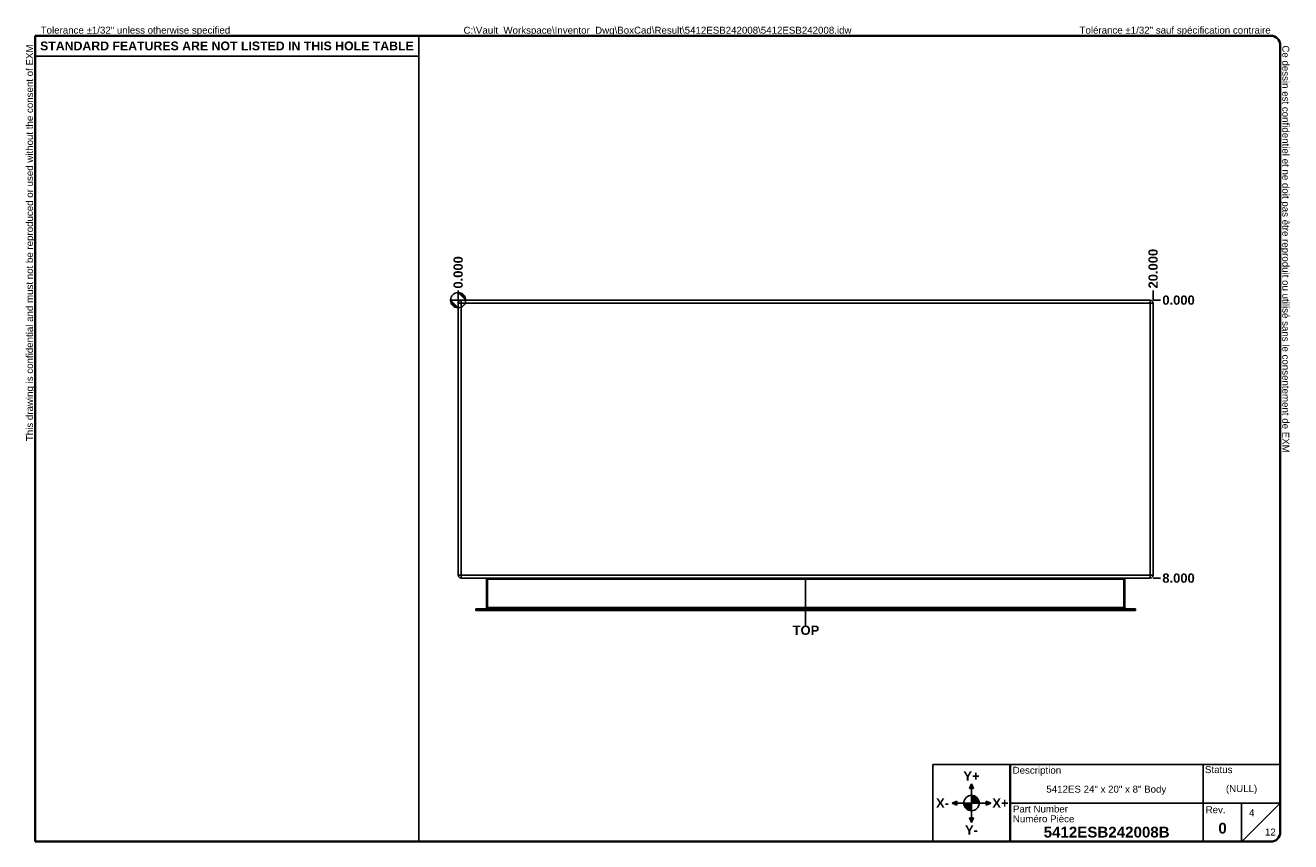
# Model space of a CAD drawing. Header units: inches. Extents: x 0.7 to 37.1, y 0.6 to 24.1.
import ezdxf

# ---------------------------------------------------------------- set-up
doc = ezdxf.new("R2010")
doc.units = ezdxf.units.IN
doc.header["$LTSCALE"] = 2.222222
doc.header["$MEASUREMENT"] = 0
doc.layers.get('0').update_dxf_attribs({"lineweight": 25})
for name, color, linetype, lineweight in [('Dimensions(ANSI)', 7, 'Continuous', 25), ('Sketch Geometry(ANSI)', 7, 'Continuous', 25), ('Symbols(ANSI)', 7, 'Continuous', 25), ('Visible Edges(ANSI)', 7, 'Continuous', 25), ('Visible Tangent Edges(ANSI)', 7, 'Continuous', 25)]:
    doc.layers.add(name, color=color, linetype=linetype, lineweight=lineweight)
doc.layers.add('Hatch', color=179, linetype='Continuous', lineweight=9, true_color=0x1e1e47)
doc.styles.add('Current-ANSI', font='arial.ttf')
doc.styles.add('Dimension-ANSI', font='arialbd.ttf')
doc.styles.add('Text Style44', font='arialbd.ttf')
doc.dimstyles.new('INCH-ANSI', dxfattribs={"dimscale": 2.222222, "dimtxt": 0.12, "dimasz": 0.098425, "dimexe": 0.04, "dimexo": 0.04, "dimgap": 0.031496, "dimtad": 0, "dimtih": 1, "dimtoh": 1, "dimdec": 3, "dimrnd": 1e-08, "dimzin": 0, "dimdsep": 46, "dimtxsty": 'Dimension-ANSI', "dimcen": 0.09, "dimdle": 0.312, "dimclrd": 179, "dimclre": 179, "dimclrt": 7, "dimadec": 1, "dimazin": 0, "dimtfac": 1, "dimtdec": 3, "dimtofl": 0, "dimtmove": 0, "dimatfit": 3, "dimfxl": 1, "dimtolj": 1, "dimtzin": 4, "dimlwd": 25, "dimlwe": 25, "dimarcsym": 0})
doc.dimstyles.new('INCH-ANSI-VERTICAL', dxfattribs={"dimscale": 2.222222, "dimtxt": 0.12, "dimasz": 0.098425, "dimexe": 0.04, "dimexo": 0.04, "dimgap": 0.031496, "dimtad": 0, "dimtih": 1, "dimtoh": 1, "dimdec": 3, "dimrnd": 1e-08, "dimzin": 0, "dimdsep": 46, "dimtxsty": 'Dimension-ANSI', "dimcen": 0.09, "dimdle": 0.312, "dimclrd": 179, "dimclre": 179, "dimclrt": 7, "dimadec": 1, "dimazin": 0, "dimtfac": 1, "dimtdec": 3, "dimtofl": 0, "dimtmove": 0, "dimatfit": 3, "dimfxl": 1, "dimtolj": 1, "dimtzin": 4, "dimlwd": 25, "dimlwe": 25, "dimarcsym": 0})

# ---------------------------------------------------------------- blocks, each defined once
blk = doc.blocks.new('Origin Indicator Symbol1')
at = {"layer": 'Dimensions(ANSI)'}
h = blk.add_hatch(color=7, dxfattribs=at)
edge = h.paths.add_edge_path(flags=0)
edge.add_line((5.916, 7.169), (5.818, 7.267))
edge.add_arc((5.916, 7.267), 0.0984, 180, 270)
h = blk.add_hatch(color=7, dxfattribs=at)
edge = h.paths.add_edge_path(flags=0)
edge.add_line((5.916, 7.365), (6.015, 7.267))
edge.add_arc((5.916, 7.267), 0.0984, 0, 90)
at = {"layer": 'Dimensions(ANSI)', "color": 7, "linetype": 'Continuous'}
for p, q in [((5.916, 7.169), (5.818, 7.267)), ((5.916, 7.365), (6.015, 7.267))]:
    blk.add_line(p, q, dxfattribs=at)
at = {"layer": 'Dimensions(ANSI)', "color": 7, "linetype": 'Continuous', "flags": 128}
for points in [[(5.916, 7.267), (5.916, 7.169), (5.818, 7.267), (5.916, 7.267)], [(5.916, 7.267), (5.818, 7.267), (5.916, 7.267), (5.916, 7.267)], [(5.916, 7.267), (6.015, 7.267), (5.916, 7.365), (5.916, 7.267)], [(5.916, 7.267), (5.916, 7.365), (5.916, 7.169), (5.916, 7.267)]]:
    blk.add_lwpolyline(points, dxfattribs=at)
at = {"layer": 'Dimensions(ANSI)', "color": 7, "linetype": 'Continuous'}
blk.add_circle((5.916, 7.267), 0.0984, dxfattribs=at)
for start, end in [(180, 270), (0, 90)]:
    blk.add_arc((5.916, 7.267), 0.0984, start, end, dxfattribs=at)
at = {"layer": 'Dimensions(ANSI)', "color": 7}
for points in [[(5.916, 7.267), (5.916, 7.169), (5.818, 7.267), (5.916, 7.267)], [(5.916, 7.267), (5.818, 7.267), (5.916, 7.267)], [(5.916, 7.267), (6.015, 7.267), (5.916, 7.365), (5.916, 7.267)], [(5.916, 7.267), (5.916, 7.365), (5.916, 7.169), (5.916, 7.267)]]:
    blk.add_solid(points, dxfattribs=at)
blk = doc.blocks.new('Borders EXM - B (Inch) - B')
at = {"layer": 'Sketch Geometry(ANSI)', "linetype": 'Continuous', "lineweight": 35}
for p, q in [((16.438, 10.692), (0.437, 10.692)), ((0.437, 10.692), (0.437, 0.255)), ((16.562, 0.38), (16.562, 10.567)), ((0.437, 0.255), (16.438, 0.255))]:
    blk.add_line(p, q, dxfattribs=at)
at = {"layer": 'Sketch Geometry(ANSI)'}
for p, q in [((5.406, 10.692), (5.406, 0.255)), ((0.437, 10.428), (5.406, 10.428))]:
    blk.add_line(p, q, dxfattribs=at)
at = {"layer": 'Sketch Geometry(ANSI)', "linetype": 'Continuous', "lineweight": 35}
for centre, start, end in [((16.438, 10.567), 0, 90), ((16.438, 0.38), 270, 0)]:
    blk.add_arc(centre, 0.125, start, end, dxfattribs=at)
at = {"layer": 'Symbols(ANSI)', "color": 7, "char_height": 0.09, "attachment_point": 7, "style": 'Current-ANSI'}
for s, insert in [('Tolerance ±1/32" unless otherwise specified', (0.509, 10.692)), ('Tolérance ±1/32" sauf spécification contraire', (13.963, 10.692))]:
    blk.add_mtext(s, dxfattribs=dict(at, insert=insert))
for s, insert, rotation in [('This drawing is confidential and must not be reproduced or used without the consent of EXM', (0.437, 5.442), 90), ('Ce dessin est confidentiel et ne doit pas être reproduit ou utilisé sans le consentement de EXM', (16.562, 10.567), 270)]:
    blk.add_mtext(s, dxfattribs=dict(at, insert=insert, rotation=rotation))
at = {"layer": 'Symbols(ANSI)', "color": 7, "insert": (2.921, 10.559), "char_height": 0.114, "width": 4.96908, "attachment_point": 5, "style": 'Dimension-ANSI'}
blk.add_mtext('\\fArial|b1|i0;{\\H0.1140;STANDARD FEATURES ARE NOT LISTED IN THIS HOLE TABLE}', dxfattribs=at)
at = {"layer": 'Symbols(ANSI)', "color": 7, "style": 'Current-ANSI'}
blk.add_attdef('FILENAME_AND_PATH_001', (5.985, 10.718), '', height=0.09, dxfattribs=at)
blk = doc.blocks.new('Title Blocks EXM-2 - ANSI B')
at = {"layer": 'Hatch'}
for points in [[(12.725, 0.94), (12.75, 0.94), (12.75, 1)], [(12.775, 0.94), (12.75, 1), (12.75, 0.94)], [(12.56, 0.75), (12.56, 0.775), (12.5, 0.75)], [(12.56, 0.75), (12.5, 0.75), (12.56, 0.725)], [(12.94, 0.75), (13, 0.75), (12.94, 0.775)], [(12.94, 0.75), (12.94, 0.725), (13, 0.75)], [(12.75, 0.56), (12.725, 0.56), (12.75, 0.5)], [(12.75, 0.56), (12.75, 0.5), (12.775, 0.56)]]:
    blk.add_hatch(color=7, dxfattribs=at).paths.add_polyline_path(points)
h = blk.add_hatch(color=7, dxfattribs=at)
edge = h.paths.add_edge_path()
edge.add_line((12.75, 0.85), (12.75, 0.75))
edge.add_line((12.75, 0.75), (12.85, 0.75))
edge.add_arc((12.75, 0.75), 0.1, 0, 90)
h = blk.add_hatch(color=7, dxfattribs=at)
edge = h.paths.add_edge_path()
edge.add_line((12.75, 0.65), (12.75, 0.75))
edge.add_line((12.75, 0.75), (12.65, 0.75))
edge.add_arc((12.75, 0.75), 0.1, 180, 270)
at = {"layer": 'Sketch Geometry(ANSI)'}
for p, q in [((12.249, 1.25), (16.749, 1.25)), ((12.249, 0.25), (12.249, 1.25)), ((15.749, 1.25), (15.749, 0.75)), ((16.749, 1.25), (16.749, 0.375)), ((12.75, 1), (12.725, 0.94)), ((12.75, 0.85), (12.75, 1)), ((12.775, 0.94), (12.75, 1)), ((12.725, 0.94), (12.775, 0.94)), ((12.75, 0.75), (12.75, 0.85)), ((12.5, 0.75), (12.56, 0.775)), ((12.65, 0.75), (12.5, 0.75)), ((12.56, 0.725), (12.5, 0.75)), ((12.56, 0.775), (12.56, 0.725)), ((12.75, 0.75), (12.65, 0.75)), ((12.75, 0.75), (12.85, 0.75)), ((12.75, 0.75), (12.75, 0.65)), ((12.85, 0.75), (13, 0.75)), ((13, 0.75), (12.94, 0.775)), ((12.94, 0.775), (12.94, 0.725)), ((12.94, 0.725), (13, 0.75)), ((15.749, 0.75), (13.249, 0.75)), ((16.249, 0.75), (15.749, 0.75)), ((15.749, 0.75), (15.749, 0.25)), ((16.249, 0.25), (16.249, 0.75)), ((16.249, 0.75), (16.749, 0.75)), ((16.249, 0.25), (16.749, 0.75)), ((12.775, 0.56), (12.725, 0.56)), ((12.725, 0.56), (12.75, 0.5)), ((12.75, 0.65), (12.75, 0.5)), ((12.75, 0.5), (12.775, 0.56)), ((13.249, 0.25), (12.249, 0.25)), ((16.624, 0.25), (13.249, 0.25))]:
    blk.add_line(p, q, dxfattribs=at)
at = {"layer": 'Sketch Geometry(ANSI)', "linetype": 'Continuous', "lineweight": 35}
blk.add_line((13.249, 0.25), (13.249, 1.25), dxfattribs=at)
at = {"layer": 'Sketch Geometry(ANSI)'}
blk.add_circle((12.75, 0.75), 0.1, dxfattribs=at)
blk.add_arc((16.624, 0.375), 0.125, 270, 0, dxfattribs=at)
at = {"layer": 'Symbols(ANSI)', "color": 7}
for s, insert, char_height, attachment_point, style in [('\\fArial|b1|i0;Y+', (12.75, 1.1), 0.12, 5, 'Dimension-ANSI'), ('Description', (13.283, 1.103), 0.09, 7, 'Current-ANSI'), ('Status', (15.774, 1.137), 0.09, 7, 'Current-ANSI'), ('\\fArial|b1|i0;X-', (12.375, 0.75), 0.12, 5, 'Dimension-ANSI'), ('\\fArial|b1|i0;X+', (13.125, 0.75), 0.12, 5, 'Dimension-ANSI'), ('Part Number', (13.287, 0.627), 0.09, 7, 'Current-ANSI'), ('Numéro Pièce', (13.286, 0.5), 0.09, 7, 'Current-ANSI'), ('\\fArial|b1|i0;Y-', (12.75, 0.4), 0.12, 5, 'Dimension-ANSI')]:
    blk.add_mtext(s, dxfattribs=dict(at, insert=insert, char_height=char_height, attachment_point=attachment_point, style=style))
at = {"layer": 'Symbols(ANSI)', "color": 7, "insert": (15.783, 0.618), "char_height": 0.09, "width": 0.25854, "attachment_point": 7, "style": 'Current-ANSI'}
blk.add_mtext('Rev.', dxfattribs=at)
at = {"layer": 'Symbols(ANSI)', "color": 7}
for tag, p, height, style in [('DESIGN_STATE_001', (16.045, 0.893), 0.09, 'Current-ANSI'), ('IDW_DESC_IAM_001', (13.72, 0.885), 0.09, 'Current-ANSI'), ('Sheet_number_001', (16.344, 0.58), 0.09, 'Current-ANSI'), ('IDW_REV_001', (15.947, 0.355), 0.14, 'Text Style44'), ('IDW_NAME_IAM_001', (13.685, 0.304), 0.14, 'Text Style44'), ('Number_of_sheets_001', (16.551, 0.33), 0.09, 'Current-ANSI')]:
    blk.add_attdef(tag, p, '', height=height, dxfattribs=dict(at, style=style))
blk = doc.blocks.new('*D18')
at = {"layer": 'Defpoints', "color": 0, "linetype": 'Continuous', "transparency": 16777216}
for p in [(13.147, 16.43), (13.147, 16.065), (13.147, 16.065)]:
    blk.add_point(p, dxfattribs=at)
at = {"layer": 'Dimensions(ANSI)', "color": 179, "linetype": 'Continuous', "lineweight": 25, "true_color": 0x262658, "transparency": 16777216}
blk.add_line((13.147, 16.154), (13.147, 16.43), dxfattribs=at)
at = {"layer": 'Dimensions(ANSI)', "color": 7, "linetype": 'Continuous', "lineweight": 25, "transparency": 16777216, "insert": (13.147, 16.949), "char_height": 0.2667, "attachment_point": 5, "rotation": 90, "style": 'Dimension-ANSI'}
blk.add_mtext('\\A1;0.000', dxfattribs=at)
blk = doc.blocks.new('*D19')
at = {"layer": 'Defpoints', "color": 0, "linetype": 'Continuous', "transparency": 16777216}
for p in [(33.147, 16.43), (13.147, 16.065), (33.147, 16.065)]:
    blk.add_point(p, dxfattribs=at)
at = {"layer": 'Dimensions(ANSI)', "color": 179, "linetype": 'Continuous', "lineweight": 25, "true_color": 0x262658, "transparency": 16777216}
blk.add_line((33.147, 16.154), (33.147, 16.43), dxfattribs=at)
at = {"layer": 'Dimensions(ANSI)', "color": 7, "linetype": 'Continuous', "lineweight": 25, "transparency": 16777216, "insert": (33.147, 17.056), "char_height": 0.2667, "attachment_point": 5, "rotation": 90, "style": 'Dimension-ANSI'}
blk.add_mtext('\\A1;20.000', dxfattribs=at)
blk = doc.blocks.new('Datum Identifier1')
at = {"layer": 'Symbols(ANSI)', "color": 7, "linetype": 'Continuous', "lineweight": 25}
for p, q in [((10.416, 3.569), (10.416, 3.667)), ((10.416, 3.569), (10.416, 3.239)), ((10.416, 3.239), (10.416, 3.055))]:
    blk.add_line(p, q, dxfattribs=at)
at = {"layer": 'Symbols(ANSI)', "color": 7, "insert": (10.248, 2.931), "char_height": 0.12, "attachment_point": 7, "style": 'Dimension-ANSI'}
blk.add_mtext('TOP', dxfattribs=at)
blk = doc.blocks.new('*D21')
at = {"layer": 'Defpoints', "color": 0, "linetype": 'Continuous', "transparency": 16777216}
for p in [(33.063, 16.149), (33.063, 16.149), (33.359, 16.149)]:
    blk.add_point(p, dxfattribs=at)
at = {"layer": 'Dimensions(ANSI)', "color": 179, "linetype": 'Continuous', "lineweight": 25, "true_color": 0x262658, "transparency": 16777216}
blk.add_line((33.152, 16.149), (33.359, 16.149), dxfattribs=at)
at = {"layer": 'Dimensions(ANSI)', "color": 7, "linetype": 'Continuous', "lineweight": 25, "transparency": 16777216, "insert": (33.878, 16.149), "char_height": 0.2667, "attachment_point": 5, "style": 'Dimension-ANSI'}
blk.add_mtext('\\A1;0.000', dxfattribs=at)
blk = doc.blocks.new('*D22')
at = {"layer": 'Defpoints', "color": 0, "linetype": 'Continuous', "transparency": 16777216}
for p in [(33.063, 16.149), (33.063, 8.149), (33.359, 8.149)]:
    blk.add_point(p, dxfattribs=at)
at = {"layer": 'Dimensions(ANSI)', "color": 179, "linetype": 'Continuous', "lineweight": 25, "true_color": 0x262658, "transparency": 16777216}
blk.add_line((33.152, 8.149), (33.359, 8.149), dxfattribs=at)
at = {"layer": 'Dimensions(ANSI)', "color": 7, "linetype": 'Continuous', "lineweight": 25, "transparency": 16777216, "insert": (33.878, 8.149), "char_height": 0.2667, "attachment_point": 5, "style": 'Dimension-ANSI'}
blk.add_mtext('\\A1;8.000', dxfattribs=at)

msp = doc.modelspace()

# ---------------------------------------------------------------- linework, layer by layer
at = {"layer": 'Visible Edges(ANSI)'}
for p, q in [((13.1471, 16.0648), (13.1471, 8.2328)), ((13.2311, 16.1488), (33.0631, 16.1488)), ((33.1471, 8.2328), (33.1471, 16.0648)), ((13.2311, 8.1488), (33.0631, 8.1488)), ((13.9602, 8.1178), (13.9602, 7.3015)), ((32.3339, 7.3015), (32.3339, 8.1178)), ((13.6589, 7.2705), (14.0442, 7.2705)), ((13.6589, 7.2705), (13.6589, 7.2175)), ((14.0442, 7.2175), (13.6589, 7.2175)), ((32.2499, 7.2705), (14.0442, 7.2705)), ((14.0442, 7.2175), (32.2499, 7.2175)), ((32.2499, 7.2705), (32.6353, 7.2705)), ((32.6353, 7.2175), (32.2499, 7.2175)), ((32.6353, 7.2175), (32.6353, 7.2705))]:
    msp.add_line(p, q, dxfattribs=at)
for centre, radius, start, end in [((13.2311, 16.0648), 0.084, 90, 180), ((33.0631, 16.0648), 0.084, 0, 90), ((13.2311, 8.2328), 0.084, 180, 270), ((13.9292, 8.1178), 0.031, 0, 90), ((32.3649, 8.1178), 0.031, 90, 180), ((33.0631, 8.2328), 0.084, 270, 0), ((13.9292, 7.3015), 0.031, 270, 0), ((32.3649, 7.3015), 0.031, 180, 270)]:
    msp.add_arc(centre, radius, start, end, dxfattribs=at)
at = {"layer": 'Visible Tangent Edges(ANSI)'}
for p, q in [((13.2311, 16.0648), (13.1471, 16.0648)), ((13.2311, 16.0648), (13.2311, 16.1488)), ((13.2311, 8.2328), (13.2311, 16.0648)), ((33.0631, 16.0648), (13.2311, 16.0648)), ((33.0631, 16.0648), (33.0631, 16.1488)), ((33.0631, 16.0648), (33.0631, 8.2328)), ((33.1471, 16.0648), (33.0631, 16.0648)), ((13.2311, 8.2328), (13.1471, 8.2328)), ((33.0631, 8.2328), (13.2311, 8.2328)), ((13.2311, 8.2328), (13.2311, 8.1488)), ((13.9912, 8.1178), (13.9602, 8.1178)), ((13.9912, 7.3015), (13.9912, 8.1178)), ((13.9912, 8.1178), (32.3029, 8.1178)), ((32.3029, 8.1178), (32.3339, 8.1178)), ((32.3029, 8.1178), (32.3029, 7.3015)), ((33.0631, 8.1488), (33.0631, 8.2328)), ((33.1471, 8.2328), (33.0631, 8.2328)), ((13.9602, 7.3015), (13.9912, 7.3015)), ((13.9912, 7.3015), (13.9912, 7.2705)), ((32.3029, 7.3015), (13.9912, 7.3015)), ((32.3029, 7.3015), (32.3339, 7.3015)), ((32.3029, 7.2705), (32.3029, 7.3015)), ((14.0442, 7.2175), (14.0442, 7.2705)), ((32.2499, 7.2705), (32.2499, 7.2175))]:
    msp.add_line(p, q, dxfattribs=at)
for centre, major_axis, start_param, end_param in [((13.9292, 8.1178), (0.062, 0), 0, 1.5707963), ((32.3649, 8.1178), (-0.062, 0), 4.712389, 6.2831853)]:
    msp.add_ellipse(centre, major_axis=major_axis, ratio=0.5, start_param=start_param, end_param=end_param, dxfattribs=at)

# ---------------------------------------------------------------- block references
at = {"xscale": 2.222222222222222, "yscale": 2.222222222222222, "zscale": 2.222222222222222}
for name, p, values in [('Borders EXM - B (Inch) - B', (0, 0), {'FILENAME_AND_PATH_001': 'C:\\Vault_Workspace\\Inventor_Dwg\\BoxCad\\Result\\5412ESB242008\\5412ESB242008.idw'}), ('Title Blocks EXM-2 - ANSI B', (-0.4141, 0.0101), {'IDW_REV_001': '0', 'Sheet_number_001': '4', 'Number_of_sheets_001': '12', 'IDW_DESC_IAM_001': '5412ES 24" x 20" x 8" Body', 'DESIGN_STATE_001': '(NULL)', 'IDW_NAME_IAM_001': '5412ESB242008B'})]:
    msp.add_blockref(name, p, dxfattribs=at).add_auto_attribs(values)
at = {"layer": 'Dimensions(ANSI)', "xscale": 2.222222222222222, "yscale": 2.222222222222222, "zscale": 2.222222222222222}
msp.add_blockref('Origin Indicator Symbol1', (0, 0), dxfattribs=at)
at = {"layer": 'Symbols(ANSI)', "xscale": 2.222222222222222, "yscale": 2.222222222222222, "zscale": 2.222222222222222}
msp.add_blockref('Datum Identifier1', (0, 0), dxfattribs=at)

# ---------------------------------------------------------------- dimensions: what is measured, and where the dimension line sits
at = {"layer": 'Dimensions(ANSI)', "color": 179, "linetype": 'Continuous', "lineweight": 25, "true_color": 0x262658}
for feature_location, offset, dtype, origin, dimstyle, picture, middle in [((33.1471, 16.0648), (0, 0.3651), 1, (13.1471, 16.0648), 'INCH-ANSI-VERTICAL', '*D19', (33.1471, 17.0558)), ((13.1470666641, 16.064798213), (0, 0.3650964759), 1, (13.1470666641, 16.064798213), 'INCH-ANSI-VERTICAL', '*D18', (13.1470666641, 16.9489991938)), ((33.0630666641, 16.148798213), (0.2954943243, 0), 0, (33.0630666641, 16.148798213), 'INCH-ANSI', '*D21', (33.8776654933, 16.148798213)), ((33.0631, 8.1488), (0.2955, 0), 0, (33.0631, 16.1488), 'INCH-ANSI', '*D22', (33.8779, 8.1488))]:
    dim = msp.add_ordinate_dim(feature_location=feature_location, offset=offset, dtype=dtype, origin=origin, dimstyle=dimstyle, override={"dimgap": 0.031496, "dimtad": 0, "dimdec": 3, "dimtol": 0, "dimlim": 0, "dimtp": 0, "dimtm": 0, "dimtdec": 3}, dxfattribs=at)
    dim.commit()
    dim.dimension.update_dxf_attribs({"geometry": picture, "text_midpoint": middle})

doc.saveas('drawing.dxf')
